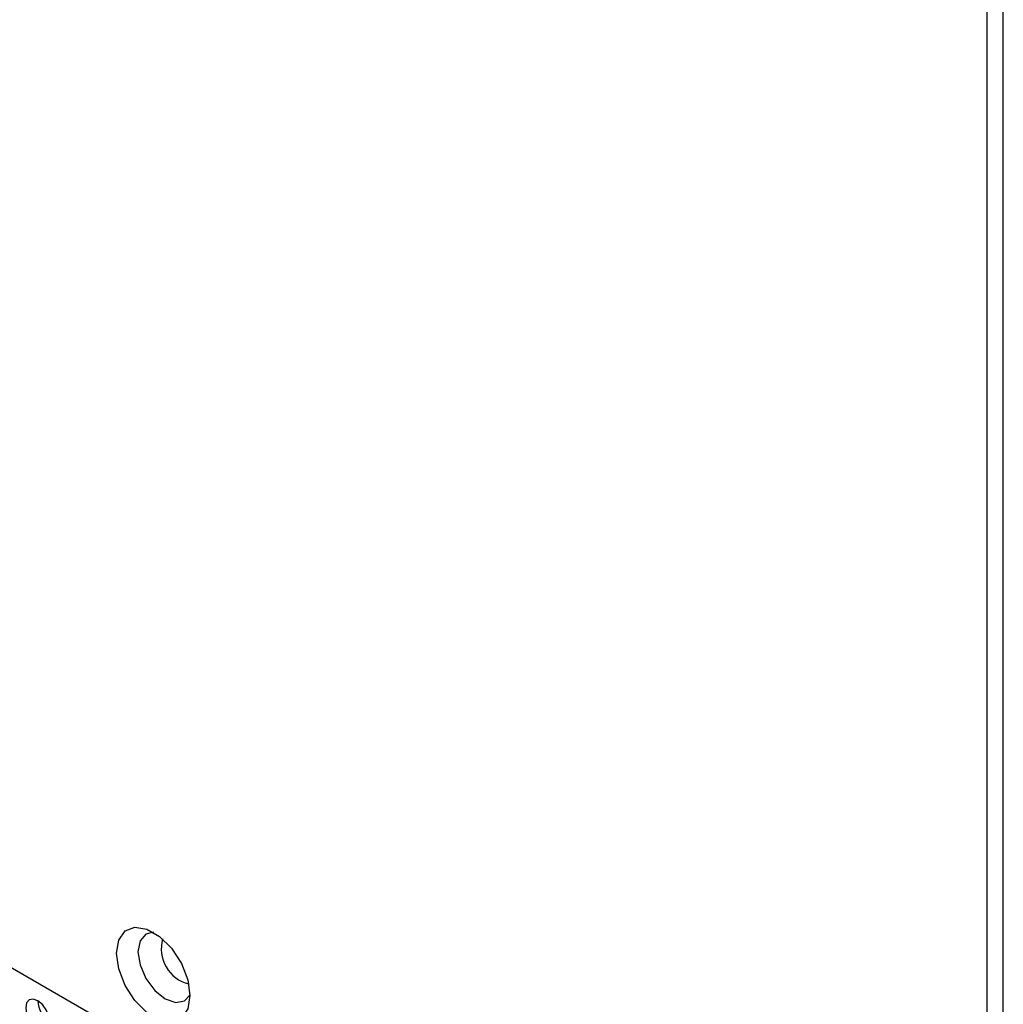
# Model space of a CAD drawing. Header units: millimetres. Extents: x 256 to 1374, y 313 to 1176.
# Tile 143 of 212: x 1085 to 1104, y 955 to 974. Entities that reach past the tile are written whole.
import ezdxf

# ---------------------------------------------------------------- set-up
doc = ezdxf.new("R2010")
doc.units = ezdxf.units.MM

msp = doc.modelspace()

# ---------------------------------------------------------------- linework, layer by layer
at = {"color": 7, "linetype": 'Continuous', "lineweight": 30}
for p, q in [((1103.6239, 1038.0774), (1103.6239, 912.1287)), ((1103.9459, 912.0789), (1103.9459, 1038.0276)), ((1097.0967, 948.0876), (1053.916, 973.0153))]:
    msp.add_line(p, q, dxfattribs=at)
at = {"color": 7, "linetype": 'Continuous', "lineweight": 30, "flags": 128}
for points in [[(1088.0104, 954.8109), (1087.967, 954.5521), (1087.8422, 954.3744), (1087.6509, 954.2995), (1087.4163, 954.3364), (1087.1666, 954.4805), (1086.932, 954.7145), (1086.7408, 955.0103), (1086.6159, 955.332), (1086.5726, 955.641), (1086.6159, 955.8999), (1086.7408, 956.0775), (1086.932, 956.1524), (1087.1666, 956.1156), (1087.4163, 955.9714), (1087.6509, 955.7374), (1087.8422, 955.4417), (1087.967, 955.1199), (1088.0104, 954.8109)], [(1087.2981, 956.0522), (1087.149, 956.0169), (1087.0331, 955.8835), (1086.9924, 955.6707), (1087.0331, 955.4109), (1087.149, 955.1437), (1087.3225, 954.9097), (1087.5272, 954.7445), (1087.7318, 954.6734), (1087.9053, 954.7071), (1088.0103, 954.8185)], [(1085.2644, 954.3002), (1085.2465, 954.4147), (1085.1954, 954.5325), (1085.1189, 954.6357), (1085.0287, 954.7085), (1084.9385, 954.7398), (1084.862, 954.725), (1084.811, 954.6662), (1084.793, 954.5724), (1084.811, 954.4579), (1084.862, 954.3401), (1084.9385, 954.2369), (1085.0287, 954.1641), (1085.1189, 954.1328), (1085.1954, 954.1476), (1085.2465, 954.2064), (1085.2644, 954.3002)]]:
    msp.add_lwpolyline(points, dxfattribs=at)
at = {"color": 8, "linetype": 'Continuous', "lineweight": 30}
msp.add_arc((1088.1573, 955.7258), 0.709, 163.94971, 256.04482, dxfattribs=at)
at = {"color": 7, "linetype": 'Continuous', "lineweight": 30}
msp.add_arc((1085.5242, 954.7223), 0.4957, 181.60143, 238.39389, dxfattribs=at)

doc.saveas('drawing.dxf')
